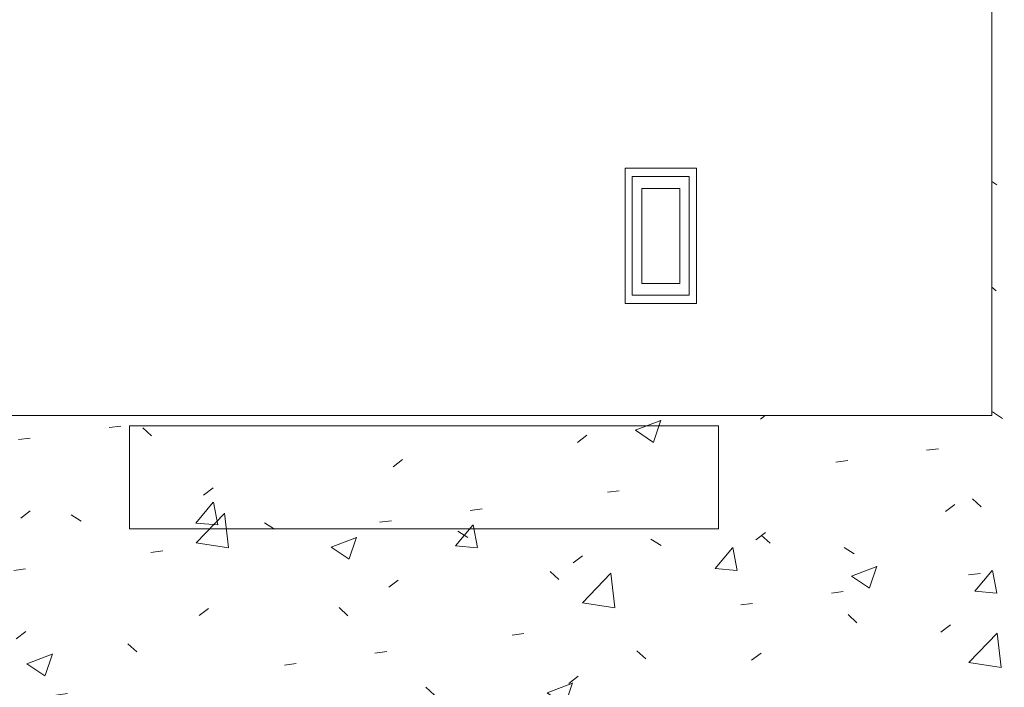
# Model space of a CAD drawing. Header units: metres. Extents: x 1.8 to 43.6, y -74.3 to -47.
# Tile 43 of 256: x 7.8 to 9.8, y -57.6 to -56.2. Entities that reach past the tile are written whole.
import ezdxf

# ---------------------------------------------------------------- set-up
doc = ezdxf.new("R2010")
doc.units = ezdxf.units.M
for name, color, linetype, lineweight in [('A-FLOR', 7, 'Continuous', 18), ('A-FLOR-PATT', 7, 'Continuous', 18), ('E-LITE-EQPM', 7, 'Continuous', 18)]:
    doc.layers.add(name, color=color, linetype=linetype, lineweight=lineweight)

# ---------------------------------------------------------------- blocks, each defined once
blk = doc.blocks.new('63_PHILIPS_smartform-LED-suspended_f - BPS460 W22L124 1xLED48_840 MLO-PC-7453520-TÉRREO _0_32m - FRIGORÍFICA')
at = {"layer": 'E-LITE-EQPM', "color": 253, "true_color": 0xaaaaaa}
for p, q in [((-0.62, -0.1085), (-0.62, 0.1085)), ((-0.62, 0.1085), (0.62, 0.1085)), ((-0.62, -0.1085), (-0.62, 0.1085)), ((-0.62, 0.1085), (0.62, 0.1085)), ((0.62, 0.1085), (0.62, -0.1085)), ((0.62, 0.1085), (0.62, -0.1085)), ((0.62, -0.1085), (-0.62, -0.1085)), ((0.62, -0.1085), (-0.62, -0.1085))]:
    blk.add_line(p, q, dxfattribs=at)
blk = doc.blocks.new('Light_-_LED_Recessed_fixture_-_Double_19510 - Light_-_LED_Recessed_fixture_-_Double_19510-V209-TÉRREO _0_32m - FRIGORÍFICA')
at = {"layer": 'E-LITE-EQPM', "color": 253, "true_color": 0xaaaaaa}
for p, q in [((-0.1425, 0.075), (-0.1425, -0.075)), ((0.1425, 0.075), (-0.1425, 0.075)), ((-0.1425, 0.075), (-0.1425, -0.075)), ((0.1425, 0.075), (-0.1425, 0.075)), ((0.1425, -0.075), (0.1425, 0.075)), ((0.1425, -0.075), (0.1425, 0.075)), ((0.125, 0.06), (-0.125, 0.06)), ((-0.125, 0.06), (-0.125, -0.06)), ((0.125, 0.06), (-0.125, 0.06)), ((-0.125, 0.06), (-0.125, -0.06)), ((0.125, -0.06), (0.125, 0.06)), ((0.125, -0.06), (0.125, 0.06)), ((0.1, 0.04), (-0.1, 0.04)), ((-0.1, 0.04), (-0.1, -0.04)), ((0.1, 0.04), (-0.1, 0.04)), ((-0.1, 0.04), (-0.1, -0.04)), ((0.1, -0.04), (0.1, 0.04)), ((0.1, -0.04), (0.1, 0.04)), ((-0.1, -0.04), (0.1, -0.04)), ((-0.1, -0.04), (0.1, -0.04)), ((-0.125, -0.06), (0.125, -0.06)), ((-0.125, -0.06), (0.125, -0.06)), ((-0.1425, -0.075), (0.1425, -0.075)), ((-0.1425, -0.075), (0.1425, -0.075))]:
    blk.add_line(p, q, dxfattribs=at)
blk = doc.blocks.new('4 GRE - ESCOLA DE CINEMA E AUDIOVISUAL CINE REX R07_rvt-1-TÉRREO _0_32m - FRIGORÍFICA')
at = {"layer": 'A-FLOR-PATT', "true_color": 0xdcdcdc}
h = blk.add_hatch(dxfattribs=at)
h.set_pattern_fill('FP_9', color=254, style=0, pattern_type=2)
h.set_pattern_definition([(50, (21.555, -62.9), (0.546555, -0.047815), [0.05715, -0.62865]), (355, (21.555, -62.9), (-0.105728, 0.573166), [0.04572, -0.50292]), (100.451, (21.601, -62.904), (0.440828, 0.525349), [0.04857, -0.53427]), (46.184, (21.555, -62.748), (0.813237, -0.12613), [0.08573, -0.94298]), (96.636, (21.623, -62.758), (0.712212, 0.742287), [0.07286, -0.80141]), (351.184, (21.555, -62.748), (0.712217, 0.742274), [0.06858, -0.75438]), (21, (21.631, -62.786), (0.454846, -0.306795), [0.05715, -0.62865]), (326, (21.631, -62.786), (0.185405, 0.55256), [0.04572, -0.50292]), (71.451, (21.669, -62.811), (0.640251, 0.245763), [0.04857, -0.53427]), (37.5, (21.555, -62.9), (0.009261, 0.2536672), [0.02515, -0.47168, 0.02515, -0.48539, -0.50482]), (37.5, (21.555, -62.9), (0.009261, 0.2536672), [-1.007, 0.02515, -0.47968]), (7.5, (21.555, -62.9), (0.200456, 0.300546), [0.02515, -0.26594, 0.02515, -0.46025, -0.1924]), (7.5, (21.555, -62.9), (0.200456, 0.300546), [-0.77648, 0.02515, -0.16726]), (327.5, (21.385, -62.9), (0.4067682, -0.0171882), [0.02515, -0.16535, 0.02515, -0.56921, -0.78867]), (327.5, (21.385, -62.9), (0.4067682, -0.0171882), [-0.78486, 0.02515, -0.76352]), (317.5, (21.309, -62.9), (0.444383, 0.0762794), [0.02515, -0.2225, 0.02515, -0.36957, -0.56007]), (317.5, (21.309, -62.9), (0.444383, 0.0762794), [-0.64237, 0.02515, -0.53492])])
h.paths.add_polyline_path([(10.0673, -57.5884), (10.4143, -57.5884), (10.4143, -56.7526), (10.3448, -56.7526), (10.3448, -56.4676), (10.4143, -56.4676), (10.4143, -55.9915), (9.8143, -55.9915), (9.8143, -56.9884), (7.2893, -56.9884), (7.2893, -55.3415), (8.609, -55.3415), (8.609, -54.8415), (6.9906, -54.8416), (6.9906, -55.0416), (6.6893, -55.0416), (6.6893, -57.3684), (7.174, -57.3684), (7.174, -57.5884), (9.9002, -57.5884)])
at = {"layer": 'A-FLOR', "color": 253, "true_color": 0xaaaaaa}
for p, q in [((9.8143, -55.9915), (9.8143, -56.9884)), ((9.8143, -56.9884), (7.2893, -56.9884))]:
    blk.add_line(p, q, dxfattribs=at)
at = {"layer": 'E-LITE-EQPM', "color": 253, "lineweight": 18, "true_color": 0xaaaaaa}
for name, p, rotation in [('Light_-_LED_Recessed_fixture_-_Double_19510 - Light_-_LED_Recessed_fixture_-_Double_19510-V209-TÉRREO _0_32m - FRIGORÍFICA', (9.1174, -56.6101), 89.99999999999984), ('63_PHILIPS_smartform-LED-suspended_f - BPS460 W22L124 1xLED48_840 MLO-PC-7453520-TÉRREO _0_32m - FRIGORÍFICA', (8.619, -57.118), 180)]:
    blk.add_blockref(name, p, dxfattribs=dict(at, rotation=rotation))

msp = doc.modelspace()

# ---------------------------------------------------------------- block references
at = {"lineweight": 5}
msp.add_blockref('4 GRE - ESCOLA DE CINEMA E AUDIOVISUAL CINE REX R07_rvt-1-TÉRREO _0_32m - FRIGORÍFICA', (0, 0), dxfattribs=at)

doc.saveas('drawing.dxf')
